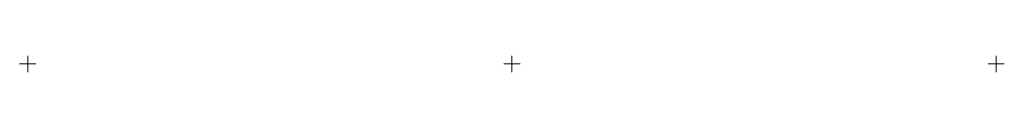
# Model space of a CAD drawing. Header units: millimetres. Extents: x -15 to 1205, y -464 to -444.
import ezdxf

# ---------------------------------------------------------------- set-up
doc = ezdxf.new("R2010")
doc.units = ezdxf.units.MM
doc.layers.add('ref', color=4, linetype='Continuous', lineweight=5)

# ---------------------------------------------------------------- blocks, each defined once
blk = doc.blocks.new('GU13N-d')
at = {"layer": 'ref'}
for p, q in [((10, 0), (-10, 0)), ((0, -10), (0, 10)), ((610, 0), (590, 0)), ((590, 0), (610, 0)), ((600, -10), (600, 10)), ((600, 10), (600, -10)), ((1190, 0), (1210, 0)), ((1200, 10), (1200, -10))]:
    blk.add_line(p, q, dxfattribs=at)

msp = doc.modelspace()

# ---------------------------------------------------------------- block references
msp.add_blockref('GU13N-d', (-5.1, -453.9))

doc.saveas('drawing.dxf')
